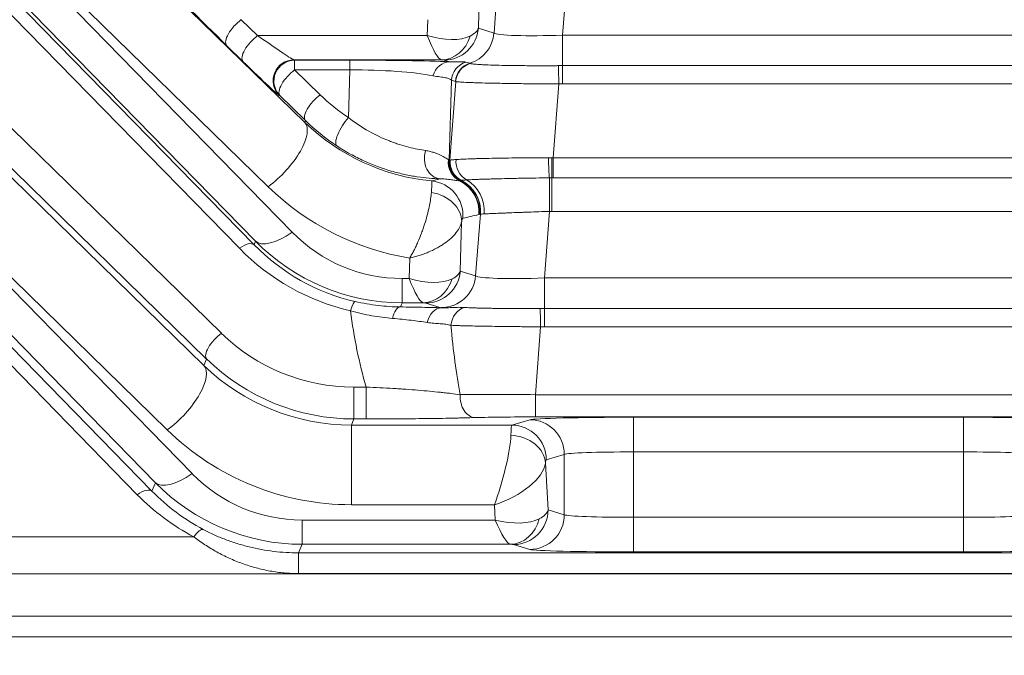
# Model space of a CAD drawing. Header units: millimetres. Extents: x 4 to 837, y 5 to 589.
# Tile 148 of 164: x 653 to 667, y 358 to 368. Entities that reach past the tile are written whole.
import ezdxf

# ---------------------------------------------------------------- set-up
doc = ezdxf.new("R2010")
doc.units = ezdxf.units.MM
doc.layers.add('1', color=7, linetype='Continuous', true_color=0xffffff)
doc.styles.add('ideas_simplex', font='simplex.shx')
doc.dimstyles.get("Standard").update_dxf_attribs({"dimtxt": 0.18, "dimasz": 0.18, "dimexe": 0.18, "dimexo": 0.0625, "dimgap": 0.09, "dimtad": 0, "dimtih": 1, "dimtoh": 1, "dimdec": 4, "dimzin": 0, "dimdsep": 46, "dimtxsty": 'Standard', "dimcen": 0.09, "dimadec": 0, "dimazin": 0, "dimtfac": 1, "dimtdec": 4, "dimtofl": 0, "dimtmove": 0, "dimatfit": 3, "dimfxl": 1, "dimtolj": 1, "dimtzin": 0, "dimarcsym": 0})

# ---------------------------------------------------------------- blocks, each defined once
blk = doc.blocks.new('_U12')
at = {"layer": '1', "color": 87, "lineweight": 25}
for p, q in [((656.844525, 410.817952), (655.344525, 410.817952)), ((655.344525, 410.817952), (655.344525, 405.192952)), ((672.519525, 410.817952), (671.019525, 410.817952)), ((672.519525, 405.192952), (672.519525, 410.817952)), ((655.344525, 405.192952), (656.844525, 405.192952)), ((671.019525, 405.192952), (672.519525, 405.192952))]:
    blk.add_line(p, q, dxfattribs=at)
at = {"layer": '1', "color": 152, "lineweight": 13}
for p, q in [((638.972542, 361.359267), (638.972542, 405.692952)), ((688.891509, 324.359267), (688.891509, 405.692952))]:
    blk.add_line(p, q, dxfattribs=at)
at = {"layer": '1', "color": 27, "lineweight": 13}
blk.add_line((688.891509, 403.692952), (638.972542, 403.692952), dxfattribs=at)
at = {"layer": '1', "color": 27, "lineweight": 18}
for points in [[(638.972542, 403.692952), (641.97254, 404.221933), (641.972544, 403.163971)], [(688.891509, 403.692952), (685.891511, 403.163971), (685.891507, 404.221933)]]:
    blk.add_solid(points, dxfattribs=at)
at = {"layer": '1', "color": 87, "linetype": 'Continuous', "lineweight": 25, "char_height": 3, "attachment_point": 7, "rotation": 360, "line_spacing_factor": 1.204819, "style": 'ideas_simplex'}
for s, insert in [('\\W1.2109;49,92', (656.816025, 412.952952)), ('\\W1.2715;1.965', (656.816025, 405.640452))]:
    blk.add_mtext(s, dxfattribs=dict(at, insert=insert))
blk = doc.blocks.new('_U13')
at = {"layer": '1', "color": 87, "lineweight": 25}
for p, q in [((660.649227, 393.563209), (659.149227, 393.563209)), ((659.149227, 393.563209), (659.149227, 387.938209)), ((673.354227, 393.563209), (671.854227, 393.563209)), ((673.354227, 387.938209), (673.354227, 393.563209)), ((659.149227, 387.938209), (660.649227, 387.938209)), ((671.854227, 387.938209), (673.354227, 387.938209))]:
    blk.add_line(p, q, dxfattribs=at)
at = {"layer": '1', "color": 152, "lineweight": 13}
for p, q in [((680.052674, 333.198102), (680.052674, 388.438209)), ((697.730343, 333.198102), (697.730343, 388.438209))]:
    blk.add_line(p, q, dxfattribs=at)
at = {"layer": '1', "color": 27, "lineweight": 13}
blk.add_line((697.730343, 386.438209), (659.149227, 386.438209), dxfattribs=at)
at = {"layer": '1', "color": 27, "lineweight": 18}
for points in [[(680.052674, 386.438209), (683.052672, 386.96719), (683.052676, 385.909228)], [(697.730343, 386.438209), (694.730345, 385.909228), (694.730341, 386.96719)]]:
    blk.add_solid(points, dxfattribs=at)
at = {"layer": '1', "color": 87, "linetype": 'Continuous', "lineweight": 25, "char_height": 3, "attachment_point": 7, "line_spacing_factor": 1.204819, "style": 'ideas_simplex'}
for s, insert in [('\\W1.3508;17,7', (660.620727, 395.698209)), ('\\W1.2865;.696', (660.620727, 388.385709))]:
    blk.add_mtext(s, dxfattribs=dict(at, insert=insert))

msp = doc.modelspace()

# ---------------------------------------------------------------- linework, layer by layer
at = {"layer": '1', "color": 143, "linetype": 'Continuous', "lineweight": 13}
for p, q in [((654.848, 360.712), (642.938, 372.907)), ((643.15, 372.959), (655.06, 360.765)), ((645.969, 372.907), (656.062, 363.044)), ((656.322, 364.271), (647.887, 372.907)), ((648.099, 372.959), (656.534, 364.323)), ((655.85, 362.672), (645.757, 372.535)), ((651.518, 370.205), (657.085, 364.505)), ((656.736, 365.16), (651.573, 370.205)), ((656.555, 364.374), (650.988, 370.074)), ((653.203, 370.06), (657.266, 366.09)), ((659.997, 367.38), (660.063, 368.258)), ((661.06, 368.298), (660.988, 367.349)), ((659.79, 368.127), (659.772, 367.448)), ((656.35, 367.573), (656.586, 367.342)), ((659.034, 367.342), (659.04, 367.573)), ((656.586, 367.342), (659.034, 367.342)), ((659.772, 367.448), (659.997, 367.38)), ((660.988, 367.349), (660.988, 366.909)), ((660.988, 367.349), (667.795, 367.349)), ((656.374, 366.97), (656.138, 367.201)), ((659.237, 366.992), (657.108, 366.992)), ((657.108, 366.992), (657.12, 366.987)), ((657.12, 366.987), (657.915, 366.987)), ((657.12, 366.987), (657.12, 366.847)), ((657.915, 366.987), (657.915, 366.847)), ((659.357, 366.964), (659.276, 366.989)), ((659.592, 366.96), (659.648, 366.943)), ((657.915, 366.847), (657.12, 366.847)), ((657.12, 366.847), (657.488, 366.487)), ((657.897, 366.159), (657.915, 366.847)), ((660.988, 366.909), (667.795, 366.909)), ((660.988, 366.645), (660.988, 366.909)), ((659.383, 366.698), (659.352, 365.542)), ((659.359, 365.544), (659.444, 366.679)), ((659.439, 366.681), (659.383, 366.698)), ((660.932, 366.644), (660.852, 365.579)), ((667.795, 366.645), (660.988, 366.645)), ((651.675, 366.62), (655.811, 362.578)), ((656.908, 366.476), (656.896, 366.48)), ((657.276, 366.115), (656.908, 366.476)), ((657.266, 366.09), (657.276, 366.115)), ((651.076, 365.691), (655.64, 361.017)), ((655.281, 361.649), (651.145, 365.691)), ((655.11, 360.886), (650.546, 365.56)), ((660.852, 365.579), (660.852, 365.289)), ((660.852, 365.579), (667.931, 365.579)), ((660.834, 365.289), (660.834, 364.804)), ((667.931, 365.289), (660.852, 365.289)), ((660.796, 364.804), (660.724, 363.843)), ((667.949, 364.804), (660.834, 364.804)), ((659.53, 364.652), (659.511, 363.941)), ((659.732, 363.873), (659.8, 364.765)), ((656.534, 364.323), (656.555, 364.374)), ((658.773, 363.835), (658.781, 364.13)), ((659.511, 363.941), (659.732, 363.873)), ((658.671, 363.835), (658.773, 363.835)), ((658.671, 363.485), (658.671, 363.835)), ((660.724, 363.843), (660.724, 363.402)), ((660.724, 363.843), (668.059, 363.843)), ((658.671, 363.485), (658.646, 363.424)), ((658.976, 363.485), (658.671, 363.485)), ((659.236, 363.414), (659.015, 363.481)), ((660.724, 363.402), (668.059, 363.402)), ((660.724, 363.138), (660.724, 363.402)), ((660.668, 363.138), (660.594, 362.157)), ((668.059, 363.138), (660.724, 363.138)), ((655.811, 362.578), (655.85, 362.672)), ((657.976, 362.266), (658.152, 362.266)), ((657.976, 361.807), (657.976, 362.266)), ((658.152, 361.807), (658.152, 362.266)), ((660.594, 362.157), (668.189, 362.157)), ((660.594, 361.836), (660.594, 362.157)), ((657.976, 361.807), (657.939, 361.718)), ((658.152, 361.807), (657.976, 361.807)), ((668.189, 361.836), (660.594, 361.836)), ((662.008, 361.832), (662.008, 361.332)), ((662.008, 361.832), (666.775, 361.832)), ((666.775, 361.832), (666.775, 361.332)), ((657.939, 361.718), (657.939, 360.568)), ((657.939, 361.718), (660.254, 361.718)), ((660.254, 361.718), (660.513, 361.796)), ((661.012, 361.296), (660.752, 361.218)), ((661.012, 360.423), (661.012, 361.296)), ((666.775, 361.332), (662.008, 361.332)), ((662.008, 361.332), (662.008, 360.387)), ((666.775, 360.387), (666.775, 361.332)), ((660.739, 361.169), (660.777, 360.493)), ((655.06, 360.765), (655.11, 360.886)), ((660.003, 360.568), (657.939, 360.568)), ((660.016, 360.347), (660.003, 360.568)), ((660.777, 360.493), (661.012, 360.423)), ((662.008, 360.387), (666.775, 360.387)), ((662.008, 360.387), (662.008, 359.887)), ((666.775, 360.387), (666.775, 359.887)), ((657.226, 360.347), (660.016, 360.347)), ((657.226, 359.997), (657.226, 360.347)), ((652.656, 360.104), (655.663, 360.104)), ((657.226, 359.997), (657.175, 359.873)), ((660.234, 359.997), (657.226, 359.997)), ((660.513, 359.923), (660.279, 359.993)), ((657.175, 359.873), (657.175, 359.575)), ((657.175, 359.873), (680.237, 359.873)), ((666.775, 359.887), (662.008, 359.887)), ((680.234, 359.571), (640.168, 359.571)), ((680.237, 359.575), (657.175, 359.575)), ((645.534, 358.959), (680.234, 358.959))]:
    msp.add_line(p, q, dxfattribs=at)
at = {"layer": '1', "color": 143, "linetype": 'Continuous', "lineweight": 18}
msp.add_line((680.234, 358.659), (645.534, 358.659), dxfattribs=at)
at = {"layer": '1', "color": 143, "linetype": 'Continuous', "lineweight": 13}
for centre, major_axis, ratio, start_param, end_param in [((655.611, 367.761), (-1.051, 1.05), 0.01851, 0.960905, 2.114456), ((656.35, 367.413), (0.21, 0.215), 0.402972, 1.179669, 3.112987), ((656.586, 367.182), (0.21, 0.215), 0.402972, 1.179669, 3.112987), ((656.059, 367.742), (-1.051, 0.75), 0.017505, 2.108452, 3.090889), ((659.034, 367.742), (-0.213, 0.749), 0.16115, 2.08728, 3.069716), ((659.034, 367.742), (-0.731, 0.292), 0.480074, 1.76049, 2.742926), ((659.276, 367.489), (-0.146, -0.478), 0.996014, 0.297852, 1.785245), ((659.5, 367.42), (-0.146, -0.478), 0.996014, 0.598846, 1.785245), ((659.027, 367.488), (-0.75, 0.012), 0.344743, 2.563772, 3.034919), ((660.999, 367.424), (-1.006, -0.038), 0.073389, 0.079108, 1.557174), ((659.237, 367.492), (0.024, 0.499), 0.878584, 3.196431, 4.437869), ((655.847, 367.53), (-1.051, 1.05), 0.01851, 2.114456, 3.096892), ((657.108, 366.693), (0.115, 0.277), 0.997667, 0.393526, 2.748067), ((657.12, 366.688), (0.115, 0.277), 0.997667, 0.393526, 2.748067), ((657.888, 366.931), (-1.801, -0.001), 0.031454, 3.758799, 4.697514), ((659.357, 366.664), (0.013, 0.3), 0.858349, 0.051043, 1.271884), ((659.027, 366.988), (-0.25, 0), 0.031454, 3.243932, 3.715078), ((659.68, 366.674), (0.088, 0.287), 0.996014, 0.598846, 1.785245), ((659.737, 366.657), (0.088, 0.287), 0.996014, 0.598846, 1.785245), ((659.742, 366.655), (-0.136, -0.268), 0.995564, 3.909371, 5.098516), ((657.12, 366.688), (0.21, 0.215), 0.402972, 1.179669, 3.112987), ((657.888, 366.631), (-1.501, -0.01), 0.144199, 3.75491, 4.693626), ((660.932, 366.623), (-0.004, 0.3), 0.000932, 4.782196, 5.970531), ((657.488, 366.327), (-0.21, -0.215), 0.402972, 4.321261, 6.254579), ((659.385, 368.367), (-2.653, 0.511), 0.98281, 0.979189, 1.174267), ((656.736, 365.56), (-0.524, -0.536), 0.402972, 1.179669, 3.112987), ((659.37, 368.17), (-2.949, 0.564), 0.978608, 0.978701, 1.665839), ((659.385, 368.207), (-2.947, 0.57), 0.984491, 0.979524, 1.174602), ((657.897, 365.999), (-0.165, -0.251), 0.326637, 4.250465, 6.253787), ((659.237, 365.574), (-0.008, -0.3), 0.813973, 4.361865, 6.237003), ((659.634, 365.516), (-0.007, -0.3), 0.98984, 4.621273, 5.846455), ((659.639, 365.516), (0.013, -0.3), 0.991805, 4.563925, 5.776996), ((659.65, 365.518), (0.085, -0.288), 0.995635, 4.346565, 5.532964), ((659.657, 365.52), (0.083, -0.288), 0.995657, 4.35315, 5.53955), ((659.659, 365.52), (0.037, -0.298), 0.993647, 4.506512, 5.693455), ((659.66, 365.52), (0.033, -0.298), 0.992902, 4.519588, 5.706537), ((659.728, 365.525), (-0.017, 0.299), 0.935903, 1.421357, 2.607839), ((660.797, 365.558), (-0.006, 0.3), 0.044184, 1.4967, 2.685212), ((660.834, 365.558), (-0.002, 0.3), 0.014605, 1.49975, 2.687146), ((659.403, 368.25), (-3.107, -2.322), 0.675352, 1.016414, 1.050221), ((659.051, 364.746), (0.101, -0.49), 0.995869, 1.286442, 2.838389), ((659.281, 364.8), (0.124, -0.484), 0.995743, 1.239243, 2.430754), ((659.285, 364.801), (0.133, -0.482), 0.995688, 1.221343, 2.410387), ((659.303, 364.806), (0.135, -0.481), 0.995673, 1.216601, 2.402566), ((659.304, 364.806), (0.123, -0.485), 0.995093, 1.240936, 2.426896), ((659.388, 364.815), (0.036, -0.499), 0.938818, 1.407995, 2.594329), ((660.796, 364.839), (-0.001, -0.5), 0.000077, 1.500983, 2.685659), ((659.37, 367.771), (-3.685, 0.71), 0.98281, 0.979189, 1.600153), ((659.034, 364.693), (-0.491, 0.095), 0.78085, 3.281561, 4.741325), ((659.899, 368.21), (-3.534, -2.573), 0.711936, 1.004173, 1.06213), ((657.085, 364.904), (0.537, 0.524), 0.410893, 3.170309, 4.330756), ((658.687, 366.123), (-0.46, -2.243), 0.981792, 5.696772, 6.481886), ((656.322, 364.111), (-0.215, -0.21), 0.410893, 3.170309, 4.330756), ((658.687, 366.523), (-0.605, -2.979), 0.986374, 5.695837, 6.480952), ((658.672, 366.645), (-0.675, -3.29), 0.981792, 5.696772, 6.260971), ((658.672, 366.485), (-0.616, -2.996), 0.97997, 5.69697, 6.261169), ((659.015, 363.981), (-0.146, -0.478), 0.996014, 0.297852, 1.785245), ((658.766, 363.98), (-0.75, 0.012), 0.344743, 2.563772, 3.034919), ((658.773, 364.235), (-0.213, 0.749), 0.16115, 2.08728, 3.069716), ((658.773, 364.235), (-0.731, 0.292), 0.480074, 1.76049, 2.742926), ((658.976, 363.985), (0.024, 0.499), 0.878584, 3.196431, 4.437869), ((659.236, 363.914), (-0.146, -0.478), 0.996014, 0.297852, 1.785245), ((660.735, 363.917), (-1.006, -0.038), 0.073389, 0.079108, 1.557174), ((657.925, 363.21), (-0.067, -0.292), 0.139135, 3.169786, 4.165998), ((660.894, 365.227), (-0.61, -5.359), 0.555322, 5.128622, 5.359549), ((658.646, 363.124), (0.004, 0.3), 0.431916, 0.029028, 1.111028), ((658.766, 363.48), (-0.25, 0), 0.031454, 3.243932, 3.715078), ((659.239, 363.113), (-0.008, -0.3), 0.714578, 3.179021, 4.439644), ((660.735, 363.418), (-1.504, 0), 0.026222, 0.085493, 0.105871), ((659.634, 363.129), (0.018, 0.299), 0.865443, 0.335733, 1.522818), ((660.668, 363.117), (0.004, -0.3), 0.000932, 1.640603, 2.828939), ((660.894, 366.027), (-0.489, -5.474), 0.272631, 5.287995, 5.521537), ((656.062, 362.884), (-0.21, -0.215), 0.402972, 4.321261, 6.254579), ((657.958, 364.924), (-2.653, 0.511), 0.98281, 0.979189, 1.764303), ((657.958, 364.764), (-2.947, 0.57), 0.984491, 0.979524, 1.764638), ((655.281, 362.048), (-0.524, -0.536), 0.402972, 1.179669, 3.112987), ((657.915, 364.659), (-2.949, 0.564), 0.978608, 0.978701, 1.763815), ((659.726, 362.127), (0.008, -0.3), 0.722159, 4.590091, 6.245333), ((660.598, 362.105), (-1.503, 0.023), 0.034806, 4.715539, 5.522042), ((660.598, 361.805), (-1.203, 0), 0.026128, 4.71567, 5.522173), ((662.008, 361.792), (-1.5, 0), 0.026186, 4.712389, 6.195919), ((666.775, 361.792), (-1.5, 0), 0.026186, 3.228859, 4.712389), ((660.254, 360.968), (0, -0.75), 0.029163, 3.167773, 3.777582), ((660.254, 361.218), (0.143, -0.479), 0.995856, 1.281115, 2.84963), ((660.513, 361.296), (0.143, -0.479), 0.995856, 1.281115, 2.84963), ((657.915, 364.259), (-3.685, 0.71), 0.98281, 0.979189, 1.764303), ((660.003, 360.968), (-0.207, -0.749), 0.157833, 1.052243, 2.549231), ((660.241, 361.169), (-0.497, 0.059), 0.802499, 3.288192, 4.807197), ((662.008, 361.292), (-1, 0), 0.039279, 4.712389, 6.195919), ((666.775, 361.292), (-1, 0), 0.039279, 3.228859, 4.712389), ((660.003, 360.968), (-0.723, -0.306), 0.478289, 1.371252, 2.868239), ((660.752, 360.968), (0, -0.25), 0.087489, 3.167773, 3.777582), ((655.64, 361.417), (0.537, 0.524), 0.410893, 3.170309, 4.330756), ((657.243, 362.635), (-0.46, -2.243), 0.981792, 5.696772, 6.481886), ((657.243, 363.035), (-0.605, -2.979), 0.986374, 5.695837, 6.480952), ((654.848, 360.553), (0.215, 0.21), 0.410893, 0.028717, 1.189164), ((657.198, 363.087), (-0.675, -3.29), 0.981792, 5.696772, 6.00564), ((657.198, 362.927), (-0.616, -2.996), 0.97997, 5.69697, 6.005838), ((660.279, 360.493), (-0.143, -0.479), 0.995856, 0.291963, 1.860478), ((660.513, 360.423), (-0.143, -0.479), 0.995856, 0.291963, 1.860478), ((660.03, 360.492), (-0.75, -0.025), 0.344332, 2.531192, 3.045743), ((662.008, 360.426), (-1, 0), 0.039279, 0.087266, 1.570796), ((666.775, 360.426), (-1, 0), 0.039279, 1.570796, 3.054326), ((660.016, 360.747), (-0.751, 0.254), 0.483887, 1.732792, 2.715229), ((660.016, 360.747), (-0.229, 0.749), 0.170757, 2.08091, 3.063346), ((660.234, 360.497), (0.022, 0.499), 0.864178, 3.193639, 4.485026), ((655.663, 359.944), (0.14, 0.265), 0.281662, 0.029428, 1.079656), ((660.03, 359.993), (-0.25, 0), 0.031404, 3.246502, 3.761053), ((662.008, 359.926), (-1.5, 0), 0.026186, 0.087266, 1.570796), ((666.775, 359.926), (-1.5, 0), 0.026186, 1.570796, 3.054326)]:
    msp.add_ellipse(centre, major_axis=major_axis, ratio=ratio, start_param=start_param, end_param=end_param, dxfattribs=at)
for points, knots in [([(659.357, 366.964), (659.389, 366.962), (659.418, 366.962), (659.47, 366.963), (659.492, 366.964), (659.522, 366.964), (659.531, 366.965), (659.547, 366.965), (659.554, 366.965), (659.574, 366.964), (659.584, 366.963), (659.592, 366.96)], [0, 0, 0, 0, 0.25, 0.25, 0.5, 0.5, 0.625, 0.625, 0.75, 0.75, 1, 1, 1, 1]), ([(659.655, 366.941), (659.657, 366.94), (659.66, 366.94), (659.666, 366.938), (659.669, 366.937), (659.681, 366.935), (659.69, 366.934), (659.723, 366.93), (659.752, 366.928), (659.796, 366.925), (659.806, 366.924), (659.825, 366.923), (659.855, 366.922), (659.888, 366.92), (659.959, 366.918), (660.012, 366.916), (660.129, 366.913), (660.191, 366.912), (660.291, 366.91), (660.325, 366.91), (660.395, 366.909), (660.432, 366.909), (660.542, 366.908), (660.617, 366.908), (660.732, 366.908), (660.771, 366.908), (660.83, 366.908), (660.85, 366.908), (660.889, 366.908), (660.909, 366.909), (660.929, 366.909)], [0, 0, 0, 0, 0.03125, 0.03125, 0.0625, 0.0625, 0.125, 0.125, 0.25, 0.25, 0.28125, 0.28125, 0.3125, 0.375, 0.375, 0.5, 0.5, 0.625, 0.625, 0.6875, 0.6875, 0.75, 0.75, 0.875, 0.875, 0.9375, 0.9375, 0.96875, 0.96875, 1, 1, 1, 1]), ([(659.383, 366.698), (659.376, 366.707), (659.367, 366.714), (659.345, 366.723), (659.337, 366.726), (659.319, 366.731), (659.309, 366.733), (659.275, 366.739), (659.248, 366.742), (659.187, 366.751), (659.153, 366.756), (659.115, 366.763)], [0, 0, 0, 0, 0.25, 0.25, 0.375, 0.375, 0.5, 0.5, 0.75, 0.75, 1, 1, 1, 1]), ([(660.932, 366.644), (660.909, 366.644), (660.886, 366.644), (660.839, 366.645), (660.816, 366.645), (660.747, 366.645), (660.701, 366.646), (660.565, 366.647), (660.477, 366.648), (660.369, 366.649), (660.347, 366.649), (660.305, 366.65), (660.242, 366.651), (660.181, 366.652), (660.064, 366.654), (659.991, 366.655), (659.853, 366.658), (659.792, 366.66), (659.709, 366.663), (659.683, 366.664), (659.647, 366.665), (659.635, 366.665), (659.613, 366.666), (659.602, 366.667), (659.551, 366.669), (659.518, 366.671), (659.481, 366.674), (659.471, 366.675), (659.459, 366.676), (659.455, 366.677), (659.449, 366.678), (659.446, 366.678), (659.444, 366.679)], [0, 0, 0, 0, 0.03125, 0.03125, 0.0625, 0.0625, 0.125, 0.125, 0.25, 0.25, 0.28125, 0.28125, 0.3125, 0.375, 0.375, 0.5, 0.5, 0.625, 0.625, 0.6875, 0.6875, 0.71875, 0.71875, 0.75, 0.75, 0.875, 0.875, 0.9375, 0.9375, 0.96875, 0.96875, 1, 1, 1, 1]), ([(657.897, 366.159), (657.992, 366.084), (658.091, 366.019), (658.288, 365.907), (658.388, 365.86), (658.511, 365.812), (658.536, 365.803), (658.584, 365.786), (658.656, 365.762), (658.724, 365.743), (658.856, 365.71), (658.937, 365.694), (659.01, 365.683)], [0, 0, 0, 0, 0.25, 0.25, 0.5, 0.5, 0.5625, 0.5625, 0.625, 0.75, 0.75, 1, 1, 1, 1]), ([(659.218, 365.275), (659.118, 365.278), (659.008, 365.287), (658.831, 365.313), (658.77, 365.324), (658.676, 365.345), (658.645, 365.352), (658.58, 365.369), (658.548, 365.377), (658.384, 365.425), (658.252, 365.474), (658.055, 365.564), (657.989, 365.597), (657.891, 365.651), (657.859, 365.67), (657.794, 365.709), (657.762, 365.729), (657.73, 365.75)], [0, 0, 0, 0, 0.25, 0.25, 0.375, 0.375, 0.4375, 0.4375, 0.5, 0.5, 0.75, 0.75, 0.875, 0.875, 0.9375, 0.9375, 1, 1, 1, 1]), ([(659.01, 365.683), (659.034, 365.68), (659.055, 365.675), (659.096, 365.665), (659.115, 365.659), (659.142, 365.65), (659.15, 365.647), (659.167, 365.641), (659.191, 365.631), (659.213, 365.621), (659.253, 365.602), (659.275, 365.59), (659.313, 365.568), (659.328, 365.558), (659.339, 365.551)], [0, 0, 0, 0, 0.125, 0.125, 0.25, 0.25, 0.3125, 0.3125, 0.375, 0.5, 0.5, 0.75, 0.75, 1, 1, 1, 1]), ([(659.362, 365.545), (659.363, 365.545), (659.363, 365.545), (659.363, 365.545), (659.363, 365.545), (659.363, 365.545)], [0, 0, 0, 0, 0.522587, 0.522587, 1, 1, 1, 1]), ([(659.363, 365.545), (659.371, 365.547), (659.381, 365.548), (659.41, 365.55), (659.427, 365.552), (659.448, 365.553)], [0, 0, 0, 0, 0.5, 0.5, 1, 1, 1, 1]), ([(659.448, 365.553), (659.474, 365.555), (659.505, 365.557), (659.575, 365.56), (659.614, 365.562), (659.67, 365.563), (659.681, 365.564), (659.704, 365.565), (659.716, 365.565), (659.752, 365.566), (659.778, 365.567), (659.855, 365.569), (659.911, 365.57), (659.999, 365.572), (660.029, 365.572), (660.076, 365.573), (660.091, 365.573), (660.123, 365.574), (660.139, 365.574), (660.22, 365.575), (660.286, 365.576), (660.389, 365.577), (660.424, 365.578), (660.494, 365.578), (660.529, 365.578), (660.637, 365.579), (660.71, 365.579), (660.783, 365.58)], [0, 0, 0, 0, 0.125, 0.125, 0.25, 0.25, 0.28125, 0.28125, 0.3125, 0.3125, 0.375, 0.375, 0.5, 0.5, 0.5625, 0.5625, 0.59375, 0.59375, 0.625, 0.625, 0.75, 0.75, 0.8125, 0.8125, 0.875, 0.875, 1, 1, 1, 1]), ([(659.1, 365.244), (659.101, 365.243), (659.101, 365.234), (659.101, 365.212), (659.1, 365.191), (659.1, 365.183), (659.099, 365.166), (659.098, 365.157), (659.097, 365.127), (659.095, 365.104), (659.094, 365.079)], [0, 0, 0, 0, 0.25, 0.5, 0.5, 0.625, 0.625, 0.75, 0.75, 1, 1, 1, 1]), ([(659.502, 365.248), (659.491, 365.247), (659.476, 365.248), (659.442, 365.252), (659.423, 365.255), (659.388, 365.26), (659.376, 365.262), (659.349, 365.265), (659.335, 365.267), (659.305, 365.27), (659.289, 365.272), (659.255, 365.274), (659.237, 365.275), (659.218, 365.275)], [0, 0, 0, 0, 0.25, 0.25, 0.5, 0.5, 0.625, 0.625, 0.75, 0.75, 0.875, 0.875, 1, 1, 1, 1]), ([(660.797, 365.288), (660.731, 365.288), (660.602, 365.286), (660.477, 365.284), (660.384, 365.282), (660.353, 365.282), (660.293, 365.281), (660.264, 365.28), (660.177, 365.278), (660.122, 365.277), (660.042, 365.275), (660.017, 365.274), (659.979, 365.273), (659.966, 365.273), (659.942, 365.272), (659.93, 365.272), (659.872, 365.27), (659.829, 365.269), (659.77, 365.267), (659.751, 365.266), (659.724, 365.265), (659.715, 365.264), (659.699, 365.264), (659.69, 365.263), (659.651, 365.261), (659.623, 365.26), (659.601, 365.259)], [0, 0, 0, 0, 0.125, 0.25, 0.25, 0.3125, 0.3125, 0.375, 0.375, 0.5, 0.5, 0.5625, 0.5625, 0.59375, 0.59375, 0.625, 0.625, 0.75, 0.75, 0.8125, 0.8125, 0.84375, 0.84375, 0.875, 0.875, 1, 1, 1, 1]), ([(659.094, 365.079), (659.091, 365.05), (659.088, 365.018), (659.08, 364.966), (659.077, 364.948), (659.07, 364.91), (659.067, 364.891), (659.054, 364.833), (659.045, 364.792), (659.022, 364.707), (659.01, 364.664), (658.989, 364.6), (658.982, 364.578), (658.967, 364.535), (658.959, 364.513), (658.934, 364.447), (658.917, 364.405), (658.89, 364.342), (658.881, 364.322), (658.862, 364.281), (658.852, 364.261), (658.832, 364.222), (658.822, 364.203), (658.806, 364.175), (658.801, 364.166), (658.791, 364.147), (658.786, 364.138), (658.781, 364.13)], [0, 0, 0, 0, 0.125, 0.125, 0.1875, 0.1875, 0.25, 0.25, 0.375, 0.375, 0.5, 0.5, 0.5625, 0.5625, 0.625, 0.625, 0.75, 0.75, 0.8125, 0.8125, 0.875, 0.875, 0.9375, 0.9375, 0.96875, 0.96875, 1, 1, 1, 1]), ([(660.796, 364.804), (660.745, 364.803), (660.644, 364.799), (660.545, 364.795), (660.472, 364.793), (660.448, 364.792), (660.4, 364.79), (660.377, 364.789), (660.309, 364.787), (660.265, 364.785), (660.203, 364.783), (660.182, 364.782), (660.142, 364.78), (660.123, 364.779), (660.068, 364.777), (660.034, 364.776), (659.988, 364.774), (659.973, 364.773), (659.945, 364.772), (659.932, 364.771), (659.895, 364.77), (659.873, 364.769), (659.856, 364.768)], [0, 0, 0, 0, 0.125, 0.25, 0.25, 0.3125, 0.3125, 0.375, 0.375, 0.5, 0.5, 0.5625, 0.5625, 0.625, 0.625, 0.75, 0.75, 0.8125, 0.8125, 0.875, 0.875, 1, 1, 1, 1]), ([(659.53, 364.652), (659.525, 364.626), (659.515, 364.6), (659.494, 364.56), (659.486, 364.546), (659.468, 364.519), (659.458, 364.506), (659.426, 364.466), (659.401, 364.44), (659.343, 364.388), (659.312, 364.363), (659.261, 364.328), (659.243, 364.316), (659.206, 364.294), (659.187, 364.283), (659.129, 364.251), (659.088, 364.232), (659.025, 364.205), (659.003, 364.196), (658.96, 364.18), (658.938, 364.173), (658.893, 364.159), (658.871, 364.152), (658.837, 364.143), (658.826, 364.14), (658.803, 364.135), (658.792, 364.132), (658.781, 364.13)], [0, 0, 0, 0, 0.125, 0.125, 0.1875, 0.1875, 0.25, 0.25, 0.375, 0.375, 0.5, 0.5, 0.5625, 0.5625, 0.625, 0.625, 0.75, 0.75, 0.8125, 0.8125, 0.875, 0.875, 0.9375, 0.9375, 0.96875, 0.96875, 1, 1, 1, 1]), ([(659.548, 364.706), (659.545, 364.705), (659.543, 364.7), (659.538, 364.687), (659.536, 364.681), (659.533, 364.668), (659.532, 364.661), (659.53, 364.652)], [0, 0, 0, 0, 0.5, 0.5, 0.75, 0.75, 1, 1, 1, 1]), ([(658.532, 363.259), (658.434, 363.267), (658.334, 363.28), (658.132, 363.316), (658.029, 363.34), (657.925, 363.37)], [0, 0, 0, 0, 0.5, 0.5, 1, 1, 1, 1]), ([(659.239, 363.413), (659.267, 363.412), (659.295, 363.412), (659.35, 363.414), (659.377, 363.416), (659.431, 363.418), (659.457, 363.419), (659.511, 363.419), (659.538, 363.418), (659.566, 363.417)], [0, 0, 0, 0, 0.25, 0.25, 0.5, 0.5, 0.75, 0.75, 1, 1, 1, 1]), ([(659.566, 363.417), (659.594, 363.415), (659.625, 363.414), (659.677, 363.412), (659.694, 363.411), (659.731, 363.41), (659.75, 363.409), (659.809, 363.408), (659.85, 363.407), (659.916, 363.406), (659.938, 363.405), (659.984, 363.404), (660.008, 363.404), (660.08, 363.403), (660.178, 363.402), (660.282, 363.402), (660.362, 363.401), (660.389, 363.401), (660.444, 363.401), (660.471, 363.401), (660.553, 363.402), (660.608, 363.402), (660.664, 363.402)], [0, 0, 0, 0, 0.125, 0.125, 0.1875, 0.1875, 0.25, 0.25, 0.375, 0.375, 0.4375, 0.4375, 0.5, 0.5, 0.625, 0.75, 0.75, 0.8125, 0.8125, 0.875, 0.875, 1, 1, 1, 1]), ([(659.034, 363.199), (658.961, 363.211), (658.884, 363.222), (658.758, 363.237), (658.715, 363.242), (658.626, 363.251), (658.58, 363.255), (658.532, 363.259)], [0, 0, 0, 0, 0.5, 0.5, 0.75, 0.75, 1, 1, 1, 1]), ([(659.376, 363.159), (659.352, 363.165), (659.328, 363.17), (659.276, 363.178), (659.248, 363.18), (659.191, 363.184), (659.161, 363.186), (659.099, 363.191), (659.067, 363.194), (659.034, 363.199)], [0, 0, 0, 0, 0.25, 0.25, 0.5, 0.5, 0.75, 0.75, 1, 1, 1, 1]), ([(660.668, 363.138), (660.602, 363.138), (660.537, 363.138), (660.44, 363.139), (660.408, 363.139), (660.36, 363.14), (660.344, 363.14), (660.312, 363.14), (660.296, 363.14), (660.218, 363.141), (660.095, 363.143), (659.979, 363.144), (659.908, 363.146), (659.894, 363.146), (659.866, 363.146), (659.825, 363.147), (659.786, 363.148), (659.709, 363.149), (659.66, 363.15), (659.591, 363.152), (659.569, 363.153), (659.526, 363.154), (659.505, 363.154), (659.445, 363.156), (659.409, 363.158), (659.376, 363.159)], [0, 0, 0, 0, 0.125, 0.125, 0.1875, 0.1875, 0.21875, 0.21875, 0.25, 0.25, 0.375, 0.5, 0.5, 0.53125, 0.53125, 0.5625, 0.625, 0.625, 0.75, 0.75, 0.8125, 0.8125, 0.875, 0.875, 1, 1, 1, 1]), ([(658.152, 362.266), (658.218, 362.264), (658.284, 362.261), (658.413, 362.255), (658.476, 362.251), (658.57, 362.246), (658.601, 362.244), (658.663, 362.24), (658.694, 362.238), (658.785, 362.231), (658.843, 362.227), (659.014, 362.213), (659.121, 362.203), (659.248, 362.189), (659.273, 362.187), (659.323, 362.181), (659.396, 362.172), (659.465, 362.163), (659.51, 362.157)], [0, 0, 0, 0, 0.125, 0.125, 0.25, 0.25, 0.3125, 0.3125, 0.375, 0.375, 0.5, 0.5, 0.75, 0.75, 0.8125, 0.8125, 0.875, 1, 1, 1, 1]), ([(657.175, 359.575), (657.106, 359.575), (656.969, 359.581), (656.833, 359.599), (656.731, 359.617), (656.698, 359.624), (656.63, 359.639), (656.597, 359.648), (656.497, 359.674), (656.432, 359.695), (656.335, 359.73), (656.303, 359.742), (656.24, 359.768), (656.208, 359.782), (656.115, 359.825), (656.054, 359.855), (655.937, 359.92), (655.88, 359.955), (655.769, 360.027), (655.715, 360.065), (655.663, 360.104)], [0, 0, 0, 0, 0.125, 0.25, 0.25, 0.3125, 0.3125, 0.375, 0.375, 0.5, 0.5, 0.5625, 0.5625, 0.625, 0.625, 0.75, 0.75, 0.875, 0.875, 1, 1, 1, 1]), ([(655.801, 360.21), (655.852, 360.183), (655.904, 360.158), (656.011, 360.109), (656.066, 360.087), (656.177, 360.045), (656.233, 360.025), (656.32, 359.998), (656.348, 359.99), (656.406, 359.974), (656.435, 359.966), (656.523, 359.945), (656.581, 359.932), (656.698, 359.911), (656.757, 359.902), (656.935, 359.881), (657.055, 359.873), (657.175, 359.873)], [0, 0, 0, 0, 0.125, 0.125, 0.25, 0.25, 0.375, 0.375, 0.4375, 0.4375, 0.5, 0.5, 0.625, 0.625, 0.75, 0.75, 1, 1, 1, 1])]:
    msp.add_open_spline(points, degree=3, knots=knots, dxfattribs=at)
for points in [[(659.648, 366.943), (659.65, 366.942), (659.652, 366.942), (659.655, 366.941)], [(660.929, 366.909), (660.949, 366.909), (660.968, 366.909), (660.988, 366.909)], [(659.444, 366.679), (659.443, 366.68), (659.441, 366.681), (659.439, 366.681)], [(660.988, 366.645), (660.97, 366.645), (660.951, 366.644), (660.932, 366.644)], [(659.339, 365.551), (659.341, 365.55), (659.342, 365.549), (659.343, 365.548)], [(659.343, 365.548), (659.347, 365.546), (659.35, 365.544), (659.352, 365.542)], [(659.352, 365.542), (659.354, 365.543), (659.357, 365.543), (659.359, 365.544)], [(659.359, 365.544), (659.36, 365.544), (659.361, 365.545), (659.362, 365.545)], [(660.783, 365.58), (660.799, 365.58), (660.814, 365.58), (660.829, 365.579)], [(660.829, 365.579), (660.837, 365.579), (660.845, 365.579), (660.852, 365.579)], [(659.506, 365.248), (659.505, 365.248), (659.503, 365.248), (659.502, 365.248)], [(659.516, 365.25), (659.513, 365.249), (659.51, 365.248), (659.506, 365.248)], [(659.523, 365.252), (659.521, 365.251), (659.519, 365.25), (659.516, 365.25)], [(659.526, 365.252), (659.525, 365.252), (659.524, 365.252), (659.523, 365.252)], [(659.527, 365.253), (659.526, 365.253), (659.526, 365.252), (659.526, 365.252)], [(659.601, 365.259), (659.582, 365.257), (659.551, 365.255), (659.533, 365.254), (659.527, 365.253)], [(660.834, 365.289), (660.821, 365.289), (660.809, 365.288), (660.797, 365.288)], [(660.852, 365.289), (660.846, 365.289), (660.84, 365.289), (660.834, 365.289)], [(660.834, 364.804), (660.821, 364.804), (660.809, 364.804), (660.796, 364.804)], [(659.781, 364.76), (659.78, 364.76), (659.779, 364.759), (659.778, 364.759)], [(659.8, 364.765), (659.794, 364.764), (659.787, 364.762), (659.781, 364.76)], [(659.856, 364.768), (659.841, 364.767), (659.817, 364.766), (659.804, 364.766), (659.8, 364.765)], [(659.8, 364.765), (659.8, 364.765), (659.8, 364.765), (659.8, 364.765)], [(660.664, 363.402), (660.684, 363.402), (660.704, 363.402), (660.724, 363.402)], [(660.724, 363.138), (660.705, 363.138), (660.686, 363.138), (660.668, 363.138)]]:
    msp.add_open_spline(points, degree=3, dxfattribs=at)
at = {"layer": '1', "color": 143, "linetype": 'Continuous', "lineweight": 18}
for points, knots in [([(657.991, 363.503), (658.105, 363.477), (658.216, 363.458), (658.435, 363.433), (658.542, 363.426), (658.646, 363.424)], [0, 0, 0, 0, 0.5, 0.5, 1, 1, 1, 1]), ([(658.646, 363.424), (658.702, 363.424), (658.756, 363.423), (658.861, 363.421), (658.912, 363.42), (659.06, 363.418), (659.152, 363.415), (659.239, 363.413)], [0, 0, 0, 0, 0.25, 0.25, 0.5, 0.5, 1, 1, 1, 1]), ([(659.726, 361.827), (659.674, 361.825), (659.62, 361.824), (659.537, 361.822), (659.508, 361.821), (659.45, 361.82), (659.421, 361.819), (659.272, 361.816), (659.147, 361.814), (658.948, 361.812), (658.88, 361.811), (658.792, 361.81), (658.774, 361.81), (658.739, 361.809), (658.685, 361.809), (658.632, 361.808), (658.523, 361.808), (658.45, 361.807), (658.302, 361.807), (658.227, 361.807), (658.152, 361.807)], [0, 0, 0, 0, 0.125, 0.125, 0.1875, 0.1875, 0.25, 0.25, 0.5, 0.5, 0.625, 0.625, 0.65625, 0.65625, 0.6875, 0.75, 0.75, 0.875, 0.875, 1, 1, 1, 1])]:
    msp.add_open_spline(points, degree=3, knots=knots, dxfattribs=at)

# ---------------------------------------------------------------- dimensions: what is measured, and where the dimension line sits
at = {"layer": '1', "color": 87, "linetype": 'Continuous', "lineweight": 25}
dim = msp.add_linear_dim(base=(688.892, 403.693), p1=(638.973, 348.755), p2=(688.892, 321.859), angle=180, text='<>\\P[\\C87;{\\H1.00x;\\Fsimplex.shx;1.965\\Fsimplex.shx;}\\C87; ]', dimstyle='Standard', override={"dimtxt": 3, "dimasz": 3, "dimexe": 2, "dimexo": 2.5, "dimgap": 1.5, "dimtad": 1, "dimtih": 0, "dimtoh": 0, "dimdec": 2, "dimlfac": 1, "dimzin": 8, "dimdsep": 44, "dimlunit": 2, "dimtxsty": 'ideas_simplex', "dimsah": 1, "dimse1": 0, "dimse2": 0, "dimsd1": 0, "dimsd2": 0, "dimclrd": 27, "dimclre": 152, "dimclrt": 87, "dimtol": 0, "dimtm": -0.1, "dimtfac": 0.5, "dimtdec": 2, "dimtofl": 1, "dimtmove": 0, "dimtzin": 8, "dimlwd": 13, "dimlwe": 13}, dxfattribs=at)
dim.commit()
dim.dimension.update_dxf_attribs({"geometry": '_U12', "text_midpoint": (663.932, 403.693), "dimtype": 160})
dim = msp.add_linear_dim(base=(680.053, 386.438), p1=(697.73, 330.698), p2=(680.053, 330.698), text='<>\\P[\\C87;{\\H1.00x;\\Fsimplex.shx;.696\\Fsimplex.shx;}\\C87; ]', dimstyle='Standard', override={"dimtxt": 3, "dimasz": 3, "dimexe": 2, "dimexo": 2.5, "dimgap": 1.5, "dimtad": 1, "dimtih": 1, "dimtoh": 0, "dimdec": 1, "dimlfac": 1, "dimzin": 8, "dimdsep": 44, "dimlunit": 2, "dimtxsty": 'ideas_simplex', "dimsah": 1, "dimse1": 0, "dimse2": 0, "dimsd1": 0, "dimsd2": 0, "dimclrd": 27, "dimclre": 152, "dimclrt": 87, "dimtol": 0, "dimtm": -0.1, "dimtfac": 0.5, "dimtdec": 2, "dimtofl": 1, "dimtmove": 0, "dimtzin": 8, "dimlwd": 13, "dimlwe": 13}, dxfattribs=at)
dim.commit()
dim.dimension.update_dxf_attribs({"geometry": '_U13', "text_midpoint": (655.91, 386.438), "dimtype": 160})

doc.saveas('drawing.dxf')
